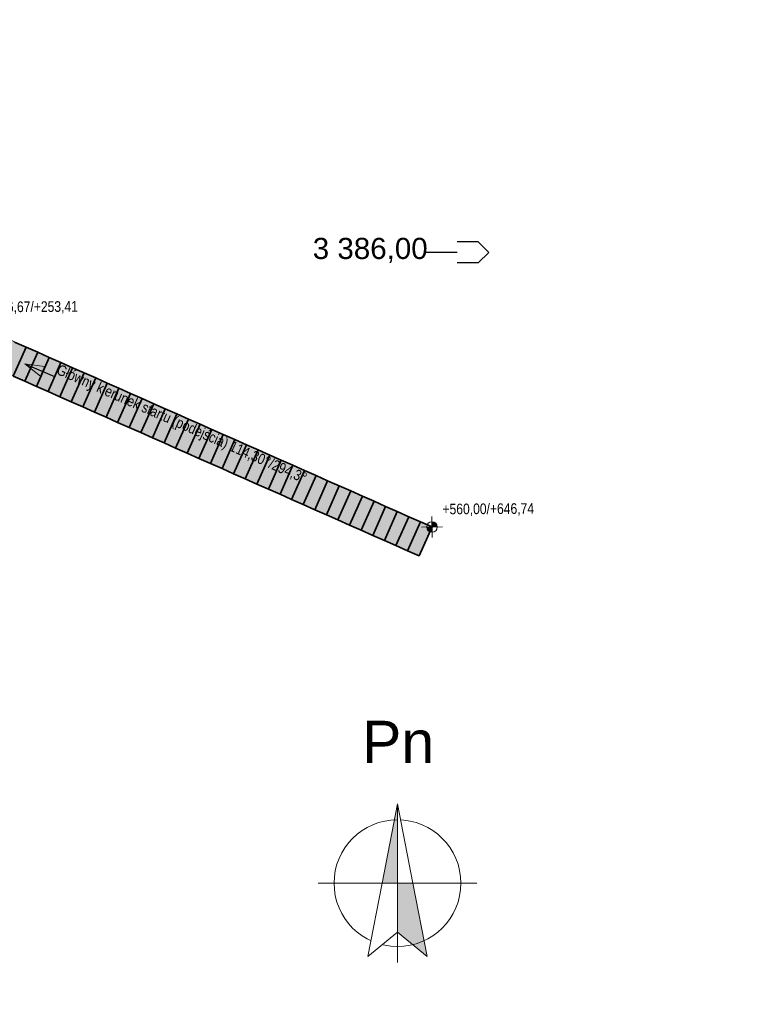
# Model space of a CAD drawing. Header units: metres. Extents: x -4654 to 4641, y -3556 to 3471.
# Tile 6 of 7: x 1171 to 4641, y -3556 to 1103. Entities that reach past the tile are written whole.
import ezdxf
from ezdxf.xclip import XClip

# ---------------------------------------------------------------- set-up
doc = ezdxf.new("R2010")
doc.units = ezdxf.units.M
doc.header["$MEASUREMENT"] = 0
doc.header["$XCLIPFRAME"] = 0
doc.linetypes.add('Wipeout_Contour', pattern=[1, 0, -1])
for name, color, linetype in [('702-L Mapa 3_3km', 7, 'Continuous'), ('717-L Wymiary opisy dla 3_3 km', 7, 'Continuous'), ('Zrzut ekranu 2023-11-15 13.07.29_1_702-L Mapa 3_3km', 7, 'Continuous')]:
    doc.layers.add(name, color=color, linetype=linetype)
for name, color, linetype, lineweight in [('705-L Płaszczyzny pdejścia 2D dla 3_3 km255', 230, 'Continuous', 25), ('706-L Płaszczyzny podejścia 3D dla 3_3 km39', 161, 'Continuous', 35), ('717-L Wymiary opisy dla 3_3 km1', 7, 'Continuous', 13), ('717-L Wymiary opisy dla 3_3 km25', 5, 'Continuous', 13), ('717-L Wymiary opisy dla 3_3 km251', 4, 'Continuous', 13), ('717-L Wymiary opisy dla 3_3 km85', 1, 'Continuous', 25), ('Zrzut ekranu 2023-11-15 13.07.29_1_01', 7, 'Continuous', 13)]:
    doc.layers.add(name, color=color, linetype=linetype, lineweight=lineweight)
doc.styles.add('STYL_AUTOMATYCZNY_1', font='arial.ttf')
doc.styles.add('STYL_AUTOMATYCZNY_2', font='ARIALN.TTF')
doc.styles.add('STYL_AUTOMATYCZNY_3', font='arial.ttf')
doc.dimstyles.new('STYL_AUTOMATYCZNY__2', dxfattribs={"dimtxt": 0.18, "dimasz": 91.2, "dimexe": 0.18, "dimexo": 0.0625, "dimgap": 0, "dimtad": 0, "dimtih": 1, "dimtoh": 1, "dimdec": 4, "dimzin": 0, "dimdsep": 46, "dimcen": 0.09, "dimadec": 0, "dimazin": 0, "dimtfac": 1, "dimtdec": 4, "dimtmove": 0, "dimatfit": 3, "dimldrblk": 'ARROWHEAD_4', "dimfxl": 1, "dimtolj": 1, "dimtzin": 0, "dimarcsym": 0})
picture_1 = doc.add_image_def('image1.png', size_in_pixel=(3440, 1440))

# ---------------------------------------------------------------- blocks, each defined once
blk = doc.blocks.new('Rysunek_1_1', base_point=(-11869.7, -4503.9))
at = {"color": 254, "linetype": 'Wipeout_Contour', "lineweight": 0, "ltscale": 23305.370776}
blk.add_wipeout([(-4654.4, -3555.9), (4640.9, -3555.9), (4640.9, 3471), (-4654.4, 3471)], dxfattribs=at).dxf.layer = 'Zrzut ekranu 2023-11-15 13.07.29_1_702-L Mapa 3_3km'
at = {"layer": 'Zrzut ekranu 2023-11-15 13.07.29_1_01', "color": 7, "lineweight": 13}
image = blk.add_image(picture_1, insert=(-11869.7, -4503.9), size_in_units=(21530.7, 9012.8), dxfattribs=at)
image.set_boundary_path([(-0.5, -0.5), (3439.5, 1439.5)])
blk = doc.blocks.new('ARROWHEAD_4')
at = {"color": 0, "linetype": 'Continuous', "lineweight": 0}
blk.add_line((0, 0), (-1, 0), dxfattribs=at)
at = {"color": 0, "linetype": 'Continuous', "lineweight": 0, "flags": 128}
blk.add_lwpolyline([(-1, 0.2679), (0, 0), (-1, -0.2679)], close=True, dxfattribs=at)

msp = doc.modelspace()

# ---------------------------------------------------------------- block references
at = {"layer": '702-L Mapa 3_3km', "color": 52, "linetype": 'Continuous', "lineweight": 25}
ref = msp.add_blockref('Rysunek_1_1', (-11869.6572, -4503.8971), dxfattribs=at)
XClip(ref).set_block_clipping_path([(-4654.42831025, -3555.8782627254), (4640.9108298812, 3471.0055771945)])

# ---------------------------------------------------------------- next in the draw order: hatches: boundary and pattern name
at = {"layer": '717-L Wymiary opisy dla 3_3 km1', "linetype": 'Continuous', "lineweight": 13}
msp.add_hatch(color=7, dxfattribs=at).paths.add_polyline_path([(2957.7077, -2982.6691), (2957.7077, -2607.6691), (2884.8151, -2982.6691)])
at = {"layer": '717-L Wymiary opisy dla 3_3 km25', "linetype": 'Continuous', "lineweight": 13}
for points in [[(3121.1886, -1297.0073), (3096.1892, -1297.1822), (3098.1591, -1306.7357), (3103.635, -1314.8082), (3111.7833, -1320.1707), (3121.3635, -1322.0067)], [(3121.1886, -1297.0073), (3146.188, -1296.8324), (3144.2181, -1287.2789), (3138.7422, -1279.2064), (3130.5939, -1273.844), (3121.0137, -1272.0079)]]:
    msp.add_hatch(color=5, dxfattribs=at).paths.add_polyline_path(points)
at = {"layer": '717-L Wymiary opisy dla 3_3 km251', "linetype": 'Continuous', "lineweight": 35}
msp.add_hatch(color=126, dxfattribs=at).paths.add_polyline_path([(3060.4193, -1434.1463), (3121.1886, -1297.0073), (404.9356, -93.3756), (25.6493, 10.8724), (12.1585, -19.5724), (344.1663, -230.5145)])

# ---------------------------------------------------------------- next in the draw order: linework, layer by layer
at = {"layer": '705-L Płaszczyzny pdejścia 2D dla 3_3 km255', "color": 230, "linetype": 'Continuous', "lineweight": 25}
for p, q in [((3339.6815, 52.3954), (3240.777, 52.3954)), ((3389.6815, 2.3954), (3339.6815, 52.3954)), ((3240.777, 2.3954), (3090.777, 2.3954)), ((3389.6815, 2.3954), (3339.6815, -47.6046)), ((3339.6815, -47.6046), (3240.777, -47.6046))]:
    msp.add_line(p, q, dxfattribs=at)
at = {"layer": '706-L Płaszczyzny podejścia 3D dla 3_3 km39', "color": 161, "linetype": 'Continuous', "lineweight": 35, "flags": 128}
for points in [[(1201.2558, -446.2426), (1140.4865, -583.3816)], [(1140.4865, -583.3816), (1201.2558, -446.2426)], [(1146.4002, -421.9349), (1201.2558, -446.2426)], [(1201.2558, -446.2426), (1256.1114, -470.5504)], [(1256.1114, -470.5504), (1195.3421, -607.6893)], [(1195.3421, -607.6893), (1256.1114, -470.5504)], [(1310.9669, -494.8581), (1250.1976, -631.997)], [(1250.1976, -631.997), (1310.9669, -494.8581)], [(1256.1114, -470.5504), (1310.9669, -494.8581)], [(1310.9669, -494.8581), (1365.8225, -519.1658)], [(1305.0507, -656.3036), (1365.82, -519.1647)], [(1365.8225, -519.1658), (1305.0532, -656.3047)], [(1420.6756, -543.4724), (1359.9063, -680.6114)], [(1359.9063, -680.6114), (1420.6756, -543.4724)], [(1365.82, -519.1647), (1420.6756, -543.4724)], [(1420.6756, -543.4724), (1475.5312, -567.7801)], [(1195.3421, -607.6893), (1140.4865, -583.3816)], [(1475.5312, -567.7801), (1414.7619, -704.9191)], [(1414.7619, -704.9191), (1475.5312, -567.7801)], [(1530.3868, -592.0878), (1469.6175, -729.2268)], [(1469.6175, -729.2268), (1530.3868, -592.0878)], [(1475.5312, -567.7801), (1530.3868, -592.0878)], [(1530.3868, -592.0878), (1585.2424, -616.3956)], [(1250.1976, -631.997), (1195.3421, -607.6893)], [(1305.0532, -656.3047), (1250.1976, -631.997)], [(1585.2424, -616.3956), (1524.4731, -753.5345)], [(1524.4731, -753.5345), (1585.2424, -616.3956)], [(1640.0979, -640.7033), (1579.3286, -777.8422)], [(1579.3286, -777.8422), (1640.0979, -640.7033)], [(1585.2424, -616.3956), (1640.0979, -640.7033)], [(1640.0979, -640.7033), (1694.9535, -665.011)], [(1359.9063, -680.6114), (1305.0507, -656.3036)], [(1414.7619, -704.9191), (1359.9063, -680.6114)], [(1634.1817, -802.1489), (1694.951, -665.0099)], [(1694.9535, -665.011), (1634.1842, -802.15)], [(1749.8066, -689.3176), (1689.0373, -826.4566)], [(1689.0373, -826.4566), (1749.8066, -689.3176)], [(1694.951, -665.0099), (1749.8066, -689.3176)], [(1749.8066, -689.3176), (1804.6622, -713.6253)], [(1469.6175, -729.2268), (1414.7619, -704.9191)], [(1524.4731, -753.5345), (1469.6175, -729.2268)], [(1804.6622, -713.6253), (1743.8929, -850.7643)], [(1743.8929, -850.7643), (1804.6622, -713.6253)], [(1859.5178, -737.9331), (1798.7485, -875.072)], [(1798.7485, -875.072), (1859.5178, -737.9331)], [(1804.6622, -713.6253), (1859.5178, -737.9331)], [(1859.5178, -737.9331), (1914.3733, -762.2408)], [(1579.3286, -777.8422), (1524.4731, -753.5345)], [(1634.1842, -802.15), (1579.3286, -777.8422)], [(1914.3733, -762.2408), (1853.604, -899.3797)], [(1853.604, -899.3797), (1914.3733, -762.2408)], [(1969.2289, -786.5485), (1908.4596, -923.6875)], [(1908.4596, -923.6875), (1969.2289, -786.5485)], [(1914.3733, -762.2408), (1969.2289, -786.5485)], [(1969.2289, -786.5485), (2024.0845, -810.8562)], [(1689.0373, -826.4566), (1634.1817, -802.1489)], [(1743.8929, -850.7643), (1689.0373, -826.4566)], [(2024.0845, -810.8562), (1963.3152, -947.9952)], [(1963.3152, -947.9952), (2024.0845, -810.8562)], [(2078.9401, -835.1639), (2018.1708, -972.3029)], [(2018.1708, -972.3029), (2078.9401, -835.1639)], [(2024.0845, -810.8562), (2078.9401, -835.1639)], [(2078.9401, -835.1639), (2133.7957, -859.4717)], [(1798.7485, -875.072), (1743.8929, -850.7643)], [(1853.604, -899.3797), (1798.7485, -875.072)], [(2073.0239, -996.6095), (2133.7932, -859.4706)], [(2133.7957, -859.4717), (2073.0264, -996.6106)], [(2188.6487, -883.7783), (2127.8794, -1020.9172)], [(2127.8794, -1020.9172), (2188.6487, -883.7783)], [(2133.7932, -859.4706), (2188.6487, -883.7783)], [(2188.6487, -883.7783), (2243.5043, -908.086)], [(1908.4596, -923.6875), (1853.604, -899.3797)], [(1963.3152, -947.9952), (1908.4596, -923.6875)], [(2243.5043, -908.086), (2182.735, -1045.2249)], [(2182.735, -1045.2249), (2243.5043, -908.086)], [(2243.5043, -908.086), (2298.3599, -932.3937)], [(2018.1708, -972.3029), (1963.3152, -947.9952)], [(2073.0264, -996.6106), (2018.1708, -972.3029)], [(2298.3599, -932.3937), (2237.5906, -1069.5327)], [(2237.5906, -1069.5327), (2298.3599, -932.3937)], [(2353.2155, -956.7014), (2292.4462, -1093.8404)], [(2292.4462, -1093.8404), (2353.2155, -956.7014)], [(2298.3599, -932.3937), (2353.2155, -956.7014)], [(2353.2155, -956.7014), (2408.0711, -981.0092)], [(2127.8794, -1020.9172), (2073.0239, -996.6095)], [(2182.735, -1045.2249), (2127.8794, -1020.9172)], [(2408.0711, -981.0092), (2347.3018, -1118.1481)], [(2347.3018, -1118.1481), (2408.0711, -981.0092)], [(2402.1548, -1142.4547), (2462.9241, -1005.3158)], [(2462.9266, -1005.3169), (2402.1573, -1142.4558)], [(2408.0711, -981.0092), (2462.9266, -1005.3169)], [(2462.9241, -1005.3158), (2517.7797, -1029.6235)], [(2237.5906, -1069.5327), (2182.735, -1045.2249)], [(2292.4462, -1093.8404), (2237.5906, -1069.5327)], [(2517.7797, -1029.6235), (2457.0104, -1166.7624)], [(2457.0104, -1166.7624), (2517.7797, -1029.6235)], [(2572.6353, -1053.9312), (2511.866, -1191.0702)], [(2511.866, -1191.0702), (2572.6353, -1053.9312)], [(2517.7797, -1029.6235), (2572.6353, -1053.9312)], [(2572.6353, -1053.9312), (2627.4909, -1078.2389)], [(2347.3018, -1118.1481), (2292.4462, -1093.8404)], [(2402.1573, -1142.4558), (2347.3018, -1118.1481)], [(2627.4909, -1078.2389), (2566.7216, -1215.3779)], [(2566.7216, -1215.3779), (2627.4909, -1078.2389)], [(2682.3465, -1102.5467), (2621.5772, -1239.6856)], [(2621.5772, -1239.6856), (2682.3465, -1102.5467)], [(2627.4909, -1078.2389), (2682.3465, -1102.5467)], [(2682.3465, -1102.5467), (2737.2021, -1126.8544)], [(2457.0104, -1166.7624), (2402.1548, -1142.4547)], [(2737.2021, -1126.8544), (2676.4328, -1263.9933)], [(2676.4328, -1263.9933), (2737.2021, -1126.8544)], [(2792.0576, -1151.1621), (2731.2883, -1288.301)], [(2731.2883, -1288.301), (2792.0576, -1151.1621)], [(2737.2021, -1126.8544), (2792.0576, -1151.1621)], [(2792.0576, -1151.1621), (2846.9132, -1175.4698)], [(2511.866, -1191.0702), (2457.0104, -1166.7624)], [(2566.7216, -1215.3779), (2511.866, -1191.0702)], [(2846.9132, -1175.4698), (2786.1439, -1312.6088)], [(2786.1439, -1312.6088), (2846.9132, -1175.4698)], [(2840.997, -1336.9154), (2901.7663, -1199.7764)], [(2901.7688, -1199.7775), (2840.9995, -1336.9165)], [(2846.9132, -1175.4698), (2901.7688, -1199.7775)], [(2901.7663, -1199.7764), (2956.6219, -1224.0841)], [(2621.5772, -1239.6856), (2566.7216, -1215.3779)], [(2676.4328, -1263.9933), (2621.5772, -1239.6856)], [(2956.6219, -1224.0841), (2895.8526, -1361.2231)], [(2895.8526, -1361.2231), (2956.6219, -1224.0841)], [(3011.4775, -1248.3919), (2950.7082, -1385.5308)], [(2950.7082, -1385.5308), (3011.4775, -1248.3919)], [(2956.6219, -1224.0841), (3011.4775, -1248.3919)], [(3011.4775, -1248.3919), (3066.333, -1272.6996)], [(2731.2883, -1288.301), (2676.4328, -1263.9933)], [(2786.1439, -1312.6088), (2731.2883, -1288.301)], [(3066.333, -1272.6996), (3005.5637, -1409.8385)], [(3005.5637, -1409.8385), (3066.333, -1272.6996)], [(3121.1886, -1297.0073), (3060.4193, -1434.1463)], [(3066.333, -1272.6996), (3121.1886, -1297.0073)], [(2840.9995, -1336.9165), (2786.1439, -1312.6088)], [(2895.8526, -1361.2231), (2840.997, -1336.9154)], [(2950.7082, -1385.5308), (2895.8526, -1361.2231)], [(3005.5637, -1409.8385), (2950.7082, -1385.5308)], [(3060.4193, -1434.1463), (3005.5637, -1409.8385)]]:
    msp.add_lwpolyline(points, dxfattribs=at)
at = {"layer": '717-L Wymiary opisy dla 3_3 km1', "color": 7, "linetype": 'Continuous', "lineweight": 13, "flags": 128}
for points in [[(3060.4193, -1434.1463), (3121.1886, -1297.0073), (404.9356, -93.3756), (25.6493, 10.8724), (12.1585, -19.5724), (344.1663, -230.5145)], [(2957.7077, -2982.6691), (2957.7077, -2607.6691), (2884.8151, -2982.6691)]]:
    msp.add_lwpolyline(points, close=True, dxfattribs=at)
msp.add_lwpolyline([(3257.7077, -2982.6691, 1), (2657.7077, -2982.6691, 1)], format="xyb", close=True, dxfattribs=at)
at = {"layer": '717-L Wymiary opisy dla 3_3 km25', "color": 5, "linetype": 'Continuous', "lineweight": 13}
for p, q in [((3121.5384, -1347.0061), (3120.8388, -1247.0085)), ((3071.1898, -1297.3571), (3171.1874, -1296.6575))]:
    msp.add_line(p, q, dxfattribs=at)
msp.add_circle((3121.1886, -1297.0073), 25, dxfattribs=at)

# ---------------------------------------------------------------- next in the draw order: texts
at = {"layer": '705-L Płaszczyzny pdejścia 2D dla 3_3 km255', "color": 230, "lineweight": 25, "insert": (2556.937, -47.6046), "char_height": 100, "attachment_point": 7, "style": 'STYL_AUTOMATYCZNY_3'}
msp.add_mtext('\\A1;{\\pql;\\fArial|b0|i0|c238|p0;\\W1.000000;3\xa0386,00}', dxfattribs=at)
at = {"layer": '717-L Wymiary opisy dla 3_3 km1', "color": 7, "lineweight": 13, "char_height": 50, "attachment_point": 7, "rotation": 0.4008094, "style": 'STYL_AUTOMATYCZNY_2'}
for s, insert in [('\\A1;{\\pql;\\fArial Narrow|b0|i0|c238|p0;\\W1.000000;+166,67/+253,41}', (1013.1973, -290.5606)), ('\\A1;{\\pql;\\fArial Narrow|b0|i0|c238|p0;\\W1.000000;+560,00/+646,74}', (3170.8376, -1246.6588))]:
    msp.add_mtext(s, dxfattribs=dict(at, insert=insert))
at = {"layer": '717-L Wymiary opisy dla 3_3 km1', "color": 7, "lineweight": 13, "insert": (2789.9614, -2414.0958), "char_height": 200, "attachment_point": 7, "style": 'STYL_AUTOMATYCZNY_1'}
msp.add_mtext('\\A1;{\\pql;\\fArial|b0|i0|c238|p0;\\W1.000000;Pn}', dxfattribs=at)
at = {"layer": '717-L Wymiary opisy dla 3_3 km85', "color": 1, "linetype": 'Continuous', "lineweight": 25, "insert": (1334.697, -584.8792), "char_height": 50, "attachment_point": 7, "rotation": 336.1008094, "style": 'STYL_AUTOMATYCZNY_2'}
msp.add_mtext('\\A1;{\\pql;\\fArial Narrow|b0|i0|c238|p0;\\W1.000000;Główny kierunek \\fArial Narrow|b0|i0|c238|p0;\\W1.000000;startu (\\fArial Narrow|b0|i0|c238|p0;\\W1.000000;podejścia\\fArial Narrow|b0|i0|c238|p0;\\W1.000000;)\\fArial Narrow|b0|i0|c238|p0;\\W1.000000; 114,30°/294,3°}', dxfattribs=at)

# ---------------------------------------------------------------- next in the draw order: leaders
at = {"layer": '717-L Wymiary opisy dla 3_3 km85', "color": 1, "linetype": 'Continuous', "lineweight": 25, "annotation_type": 0, "has_hookline": 1, "hookline_direction": 0, "text_width": 1277.8278, "horizontal_direction": (0.91426, -0.405129, 0)}
msp.add_leader([(1195.2152, -524.5169), (1334.697, -584.8792)], dimstyle='STYL_AUTOMATYCZNY__2', dxfattribs=at)

# ---------------------------------------------------------------- next in the draw order: wipeouts: each hides what was drawn before it
at = {"color": 254, "linetype": 'Wipeout_Contour', "lineweight": 0, "ltscale": 12396.482576}
msp.add_wipeout([(2957.7077, -2982.6691), (3030.6003, -2982.6691), (2957.7077, -2607.6691)], dxfattribs=at).dxf.layer = '717-L Wymiary opisy dla 3_3 km'

# ---------------------------------------------------------------- next in the draw order: linework, layer by layer
at = {"layer": '717-L Wymiary opisy dla 3_3 km1', "color": 7, "linetype": 'Continuous', "lineweight": 13}
msp.add_line((3030.6003, -2982.6691), (3332.7077, -2982.6691), dxfattribs=at)
at = {"layer": '717-L Wymiary opisy dla 3_3 km1', "color": 7, "linetype": 'Continuous', "lineweight": 13, "flags": 128}
msp.add_lwpolyline([(2957.7077, -2982.6691), (2957.7077, -2607.6691), (3030.6003, -2982.6691)], close=True, dxfattribs=at)

# ---------------------------------------------------------------- next in the draw order: wipeouts: each hides what was drawn before it
at = {"color": 254, "linetype": 'Wipeout_Contour', "lineweight": 0, "ltscale": 17079.776947}
msp.add_wipeout([(2957.7077, -2982.6691), (2884.8151, -2982.6691), (2817.2302, -3330.363), (2957.7077, -3214.465)], dxfattribs=at).dxf.layer = '717-L Wymiary opisy dla 3_3 km'

# ---------------------------------------------------------------- next in the draw order: hatches: boundary and pattern name
at = {"layer": '717-L Wymiary opisy dla 3_3 km1', "linetype": 'Continuous', "lineweight": 13}
msp.add_hatch(color=7, dxfattribs=at).paths.add_polyline_path([(2957.7077, -2982.6691), (2957.7077, -3214.465), (3098.1852, -3330.363), (3030.6003, -2982.6691)])

# ---------------------------------------------------------------- next in the draw order: linework, layer by layer
at = {"layer": '717-L Wymiary opisy dla 3_3 km1', "color": 7, "linetype": 'Continuous', "lineweight": 13}
for p, q in [((2884.8151, -2982.6691), (2582.7077, -2982.6691)), ((2957.7077, -3076.3207), (2957.7077, -3357.6691))]:
    msp.add_line(p, q, dxfattribs=at)
at = {"layer": '717-L Wymiary opisy dla 3_3 km1', "color": 7, "linetype": 'Continuous', "lineweight": 13, "flags": 128}
for points in [[(2957.7077, -2982.6691), (2957.7077, -3214.465), (2817.2302, -3330.363), (2884.8151, -2982.6691)], [(2957.7077, -2982.6691), (2957.7077, -3214.465), (3098.1852, -3330.363), (3030.6003, -2982.6691)]]:
    msp.add_lwpolyline(points, close=True, dxfattribs=at)

doc.saveas('drawing.dxf')
